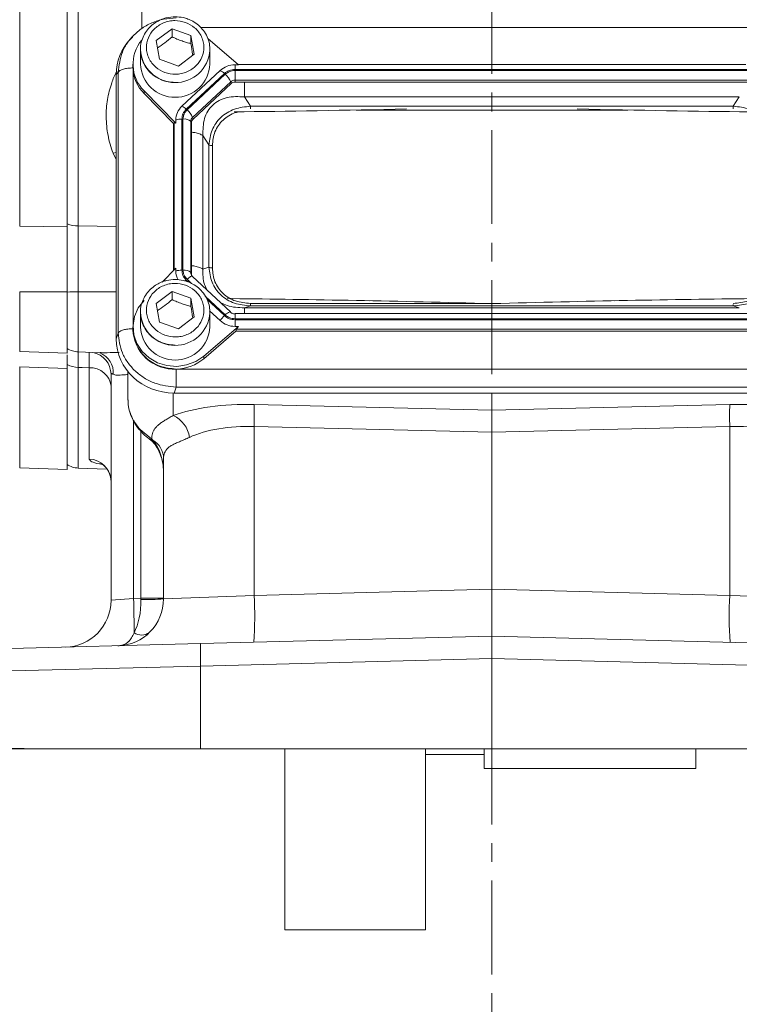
# Model space of a CAD drawing. Header units: inches. Extents: x 0.3 to 33.9, y 0.2 to 21.6.
# Tile 3 of 19: x 6.2 to 10, y 4.9 to 10.1. Entities that reach past the tile are written whole.
import ezdxf

# ---------------------------------------------------------------- set-up
doc = ezdxf.new("R2010")
doc.units = ezdxf.units.IN
doc.header["$MEASUREMENT"] = 0
doc.linetypes.add('CENTERX2', pattern=[0.8, 0.5, -0.1, 0.1, -0.1])
doc.layers.add('SLD-0', color=7, linetype='Continuous', lineweight=15)
doc.styles.add('SLDTEXTSTYLE0', font='TXT', dxfattribs={"width": 0.75})
doc.dimstyles.new('SLDDIMSTYLE1', dxfattribs={"dimtxt": 0.25, "dimasz": 0.13, "dimexe": 0, "dimexo": 0.0625, "dimgap": 0.0625, "dimtad": 0, "dimtih": 1, "dimtoh": 1, "dimrnd": 1e-09, "dimzin": 12, "dimdsep": 46, "dimtxsty": 'SLDTEXTSTYLE0', "dimsah": 1, "dimcen": 0.09, "dimadec": 0, "dimazin": 3, "dimtfac": 1, "dimtofl": 0, "dimtmove": 0, "dimatfit": 3, "dimfxl": 1, "dimfrac": 2, "dimtolj": 1, "dimtzin": 12, "dimarcsym": 0})

# ---------------------------------------------------------------- blocks, each defined once
blk = doc.blocks.new('_D_10')
at = {"layer": 'SLD-0'}
for p, q in [((4.8015, 12.482), (3.9208, 12.482)), ((4.0458, 12.482), (4.0458, 9.766)), ((3.5667, 9.392), (3.5159, 9.392)), ((3.5159, 9.392), (3.5159, 8.9951)), ((4.5249, 9.392), (4.5757, 9.392)), ((4.5757, 9.392), (4.5757, 8.9951)), ((3.5159, 8.9951), (3.5667, 8.9951)), ((4.5757, 8.9951), (4.5249, 8.9951)), ((4.0458, 6.2283), (4.0458, 8.9443)), ((7.1159, 6.2283), (3.9208, 6.2283))]:
    blk.add_line(p, q, dxfattribs=at)
for points in [[(4.0458, 12.482), (4.0258, 12.352), (4.0658, 12.352)], [(4.0458, 6.2283), (4.0658, 6.3583), (4.0258, 6.3583)]]:
    blk.add_solid(points, dxfattribs=at)
at = {"layer": 'SLD-0', "char_height": 0.25, "attachment_point": 1, "style": 'SLDTEXTSTYLE0'}
for s, insert in [('6.25', (3.621, 9.765, -0.8581)), ('158.8', (3.6302, 9.3174, -0.8581))]:
    blk.add_mtext(s, dxfattribs=dict(at, insert=insert))
blk = doc.blocks.new('_D_11')
at = {"layer": 'SLD-0'}
for p, q in [((8.6682, 13.8079), (2.5035, 13.8079)), ((2.6285, 13.8079), (2.6285, 10.429)), ((2.1494, 10.0549), (2.0986, 10.0549)), ((2.0986, 10.0549), (2.0986, 9.6581)), ((3.1076, 10.0549), (3.1583, 10.0549)), ((3.1583, 10.0549), (3.1583, 9.6581)), ((2.0986, 9.6581), (2.1494, 9.6581)), ((3.1583, 9.6581), (3.1076, 9.6581)), ((2.6285, 6.2283), (2.6285, 9.6073)), ((7.1159, 6.2283), (2.5035, 6.2283))]:
    blk.add_line(p, q, dxfattribs=at)
for points in [[(2.6285, 13.8079), (2.6085, 13.6779), (2.6485, 13.6779)], [(2.6285, 6.2283), (2.6485, 6.3583), (2.6085, 6.3583)]]:
    blk.add_solid(points, dxfattribs=at)
at = {"layer": 'SLD-0', "char_height": 0.25, "attachment_point": 1, "style": 'SLDTEXTSTYLE0'}
for s, insert in [('7.58', (2.2036, 10.428, -0.8581)), ('192.5', (2.2128, 9.9803, -0.8581))]:
    blk.add_mtext(s, dxfattribs=dict(at, insert=insert))

msp = doc.modelspace()

# ---------------------------------------------------------------- linework, layer by layer
at = {"color": 7, "linetype": 'Continuous', "lineweight": 15}
for p, q in [((6.2016, 9.014), (6.2016, 12.4423)), ((6.4537, 9.0113), (6.4537, 12.445)), ((6.514, 9.0151), (6.514, 12.4408)), ((6.8071, 10.0276), (6.802, 10.0217)), ((6.9294, 10.0029), (7.0133, 10.0663)), ((7.0133, 10.0663), (7.1141, 10.0302)), ((7.0133, 10.0233), (7.0133, 10.0663)), ((7.1141, 10.0302), (7.131, 9.9306)), ((7.1141, 10.0302), (7.1141, 9.9872)), ((6.8009, 10.0226), (6.7895, 10.0101)), ((6.9463, 9.9033), (6.9294, 10.0029)), ((7.3668, 9.8741), (7.2037, 10.0137)), ((6.8452, 9.9553), (6.8453, 9.9618)), ((6.8452, 9.9553), (6.8452, 9.8771)), ((7.131, 9.9306), (7.0471, 9.8671)), ((7.2152, 9.8771), (7.2152, 9.9553)), ((6.8052, 9.8771), (6.8052, 9.8628)), ((7.0471, 9.8671), (6.9463, 9.9033)), ((7.3668, 9.8741), (7.349, 9.8741)), ((7.349, 9.8494), (7.349, 9.8741)), ((10.0713, 9.8764), (7.3641, 9.8764)), ((6.7162, 9.8224), (6.7266, 9.8339)), ((6.7162, 9.8224), (6.7162, 8.4132)), ((6.7266, 9.8339), (6.7266, 8.444)), ((6.8052, 9.8628), (6.8053, 9.8575)), ((7.2696, 9.8434), (7.0664, 9.6536)), ((7.2924, 9.8275), (7.0891, 9.6377)), ((7.2967, 9.8235), (7.0934, 9.6337)), ((10.0864, 9.8494), (7.349, 9.8494)), ((10.0864, 9.8437), (7.349, 9.8437)), ((7.349, 9.8437), (7.349, 9.7927)), ((7.326, 9.7837), (7.1227, 9.594)), ((7.3285, 9.7741), (7.1252, 9.5843)), ((7.3285, 9.7741), (7.326, 9.7837)), ((10.0864, 9.7927), (7.349, 9.7927)), ((7.349, 9.782), (7.349, 9.7927)), ((10.0864, 9.782), (7.349, 9.782)), ((6.8643, 9.7352), (7.0335, 9.5629)), ((6.8643, 9.7352), (6.8643, 9.7209)), ((7.0207, 9.5616), (6.8643, 9.7209)), ((7.4312, 9.6532), (7.3991, 9.7031)), ((10.0363, 9.7031), (7.3991, 9.7031)), ((10.0043, 9.6532), (10.0363, 9.7031)), ((10.0043, 9.6532), (7.4312, 9.6532)), ((7.0207, 9.5616), (7.0243, 9.5652)), ((7.0207, 9.5616), (7.0207, 8.778)), ((7.0335, 9.5629), (7.0335, 9.5795)), ((7.0657, 9.5849), (7.0657, 8.7797)), ((7.0718, 9.5849), (7.0718, 8.7797)), ((7.1131, 9.5725), (7.1131, 8.7673)), ((7.1167, 9.5652), (7.1131, 9.5725)), ((7.1167, 9.5652), (7.1167, 8.76)), ((7.1252, 9.5843), (7.1227, 9.594)), ((7.1783, 9.4969), (7.1783, 8.7853)), ((7.2103, 9.4471), (7.1783, 9.4969)), ((7.2103, 9.4471), (7.2103, 8.7954)), ((7.2285, 9.4433), (7.2285, 8.7916)), ((6.2016, 9.014), (6.4537, 9.0113)), ((7.0335, 8.791), (6.96, 8.7162)), ((7.0335, 8.791), (7.0335, 8.7744)), ((7.1167, 8.76), (7.1131, 8.7673)), ((7.2103, 8.7954), (7.1783, 8.7853)), ((7.3254, 8.5568), (7.1221, 8.7466)), ((6.2016, 8.6648), (6.4537, 8.6647)), ((6.4537, 8.3379), (6.4537, 8.6647)), ((6.9294, 8.6025), (7.0133, 8.6659)), ((7.0133, 8.6659), (7.1141, 8.6298)), ((7.0133, 8.6229), (7.0133, 8.6659)), ((7.1141, 8.6298), (7.131, 8.5302)), ((7.1141, 8.6298), (7.1141, 8.5868)), ((7.307, 8.6311), (7.3357, 8.6279)), ((8.0642, 8.6167), (8.0356, 8.6173)), ((9.4008, 8.6173), (9.3722, 8.6167)), ((6.8452, 8.5549), (6.8453, 8.5614)), ((6.8452, 8.5549), (6.8452, 8.4768)), ((6.9463, 8.5029), (6.9294, 8.6025)), ((7.2138, 8.5627), (7.2696, 8.5105)), ((7.2152, 8.4768), (7.2152, 8.5549)), ((7.4312, 8.5892), (7.3991, 8.5792)), ((7.3991, 8.5792), (10.0363, 8.5792)), ((7.4312, 8.5892), (10.0043, 8.5892)), ((10.0363, 8.5792), (10.0043, 8.5892)), ((7.0471, 8.4668), (6.9463, 8.5029)), ((7.131, 8.5302), (7.0471, 8.4668)), ((10.0864, 8.5479), (7.349, 8.5479)), ((7.349, 8.5479), (7.349, 8.5467)), ((7.349, 8.5209), (10.0864, 8.5209)), ((7.349, 8.5152), (10.0864, 8.5152)), ((7.349, 8.4798), (7.349, 8.5152)), ((6.8052, 8.4768), (6.8052, 8.4624)), ((7.1822, 8.3219), (7.3668, 8.4798)), ((7.3529, 8.4536), (7.1822, 8.3076)), ((7.3668, 8.4798), (7.349, 8.4798)), ((7.3529, 8.4536), (7.3568, 8.4642)), ((7.3529, 8.4536), (10.0825, 8.4536)), ((7.3568, 8.4642), (10.0786, 8.4642)), ((6.7162, 8.4132), (6.7266, 8.444)), ((6.2016, 8.3467), (6.4537, 8.3379)), ((6.514, 8.3439), (6.6308, 8.3398)), ((7.1822, 8.3219), (7.1822, 8.3076)), ((6.2016, 8.2636), (6.4537, 8.2547)), ((6.4537, 7.7171), (6.4537, 8.2547)), ((6.5724, 8.2593), (6.5724, 7.7725)), ((7.0392, 8.2525), (10.3963, 8.2525)), ((6.6882, 8.2246), (6.6882, 7.02)), ((6.7782, 8.2386), (6.7782, 8.2311)), ((6.7782, 8.2311), (6.7782, 8.0909)), ((7.0254, 8.1245), (7.0358, 8.1553)), ((7.0358, 8.1553), (10.3996, 8.1553)), ((7.0254, 8.1245), (10.41, 8.1245)), ((8.7182, 8.1217), (8.7182, 8.1245)), ((8.7182, 8.0328), (8.7182, 8.1217)), ((8.7182, 8.0328), (7.4508, 8.0632)), ((9.9857, 8.0632), (8.7182, 8.0328)), ((8.7182, 8.0328), (8.7182, 7.9162)), ((6.9049, 7.8787), (6.8432, 7.9302)), ((7.4508, 7.9466), (8.7182, 7.9162)), ((7.4508, 7.0463), (7.4508, 7.9466)), ((8.7182, 7.9162), (9.9857, 7.9466)), ((9.9857, 7.9466), (9.9857, 7.0463)), ((6.8929, 7.8789), (6.9004, 7.8736)), ((6.9102, 7.8735), (6.9049, 7.8787)), ((8.7182, 7.0794), (8.7182, 7.9162)), ((6.9682, 7.775), (6.9682, 7.0273)), ((6.2016, 7.7259), (6.4537, 7.7171)), ((6.514, 7.7249), (6.6664, 7.7196)), ((7.4508, 7.0463), (6.9682, 7.0273)), ((8.7182, 7.0794), (7.4508, 7.0463)), ((8.7182, 7.0794), (8.7182, 6.8296)), ((9.9857, 7.0463), (8.7182, 7.0794)), ((10.4682, 7.0273), (9.9857, 7.0463)), ((6.8088, 7.0294), (6.6882, 7.02)), ((6.8476, 7.0305), (6.8088, 7.0294)), ((6.9682, 7.0305), (6.8476, 7.0305)), ((8.7182, 6.8296), (7.1659, 6.7889)), ((10.2706, 6.7889), (8.7182, 6.8296)), ((8.7182, 6.7096), (8.7182, 6.8296)), ((7.1659, 6.7889), (5.3351, 6.741)), ((5.2182, 6.621), (7.1659, 6.669)), ((7.1659, 6.669), (8.7182, 6.7096)), ((7.1659, 6.2283), (7.1659, 6.669)), ((8.7182, 6.7096), (8.7182, 6.2283)), ((8.7182, 6.7096), (10.2706, 6.669)), ((6.2948, 6.2283), (5.2182, 6.2548)), ((7.1659, 6.2283), (6.2948, 6.2283)), ((8.7182, 6.2283), (7.1659, 6.2283)), ((7.6142, 6.2283), (7.6142, 5.2633)), ((8.3642, 6.2283), (8.3642, 5.2633)), ((8.3642, 6.1983), (8.6762, 6.1983)), ((8.6762, 6.2283), (8.6762, 6.1228)), ((10.2706, 6.2283), (8.7182, 6.2283)), ((9.8042, 6.2283), (9.8042, 6.1228)), ((8.6762, 6.1228), (9.8042, 6.1228)), ((7.6142, 5.2633), (8.3642, 5.2633))]:
    msp.add_line(p, q, dxfattribs=at)
at = {"color": 8, "linetype": 'Continuous', "lineweight": 15}
for p, q in [((6.8524, 11.5589), (6.8524, 10.0671)), ((10.269, 10.0727), (7.1658, 10.0727)), ((6.8054, 9.8544), (6.8054, 8.4851)), ((9.4421, 9.6325), (7.9944, 9.6325)), ((7.0243, 9.5652), (7.0243, 8.7816)), ((6.6992, 9.4029), (6.7162, 9.4071)), ((6.6992, 9.4029), (6.7162, 9.3696)), ((6.7162, 9.0129), (6.514, 9.0151)), ((7.0891, 8.7269), (7.1002, 8.7165)), ((7.0934, 8.7309), (7.1172, 8.7087)), ((6.2016, 8.3467), (6.2016, 8.6648)), ((6.514, 8.6649), (6.7162, 8.6649)), ((6.514, 8.3439), (6.514, 8.6649)), ((7.1901, 8.6407), (7.2967, 8.5412)), ((7.2007, 8.6227), (7.2924, 8.5371)), ((7.4312, 8.6024), (8.6689, 8.6024)), ((8.676, 8.6024), (8.7604, 8.6024)), ((7.349, 8.5467), (7.349, 8.5209)), ((6.2016, 7.7259), (6.2016, 8.2636)), ((6.514, 7.7249), (6.514, 8.2613)), ((7.0195, 8.0048), (7.0195, 8.1245)), ((8.5797, 8.1245), (8.7182, 8.1217)), ((8.7182, 8.1217), (8.8567, 8.1245)), ((6.8088, 7.0294), (6.8088, 7.9739)), ((6.8476, 7.9204), (6.8476, 7.0305))]:
    msp.add_line(p, q, dxfattribs=at)
at = {"color": 8, "linetype": 'Continuous', "lineweight": 15, "flags": 128}
for points in [[(7.0839, 8.7218), (7.0859, 8.7238), (7.0891, 8.7269)], [(7.1221, 8.7466), (7.1213, 8.7471), (7.1191, 8.7474), (7.1162, 8.7468), (7.1125, 8.7452), (7.1083, 8.7428), (7.1036, 8.7395), (7.0986, 8.7355), (7.0934, 8.7309)], [(6.8432, 7.9302), (6.8411, 7.9279), (6.8409, 7.9275)], [(6.9049, 7.8787), (6.8981, 7.8777), (6.8931, 7.8794)]]:
    msp.add_lwpolyline(points, dxfattribs=at)
at = {"color": 7, "linetype": 'Continuous', "lineweight": 15, "flags": 128}
for points in [[(6.8643, 8.6187), (6.8335, 8.5787), (6.8135, 8.5332), (6.8054, 8.4845), (6.8096, 8.4354), (6.826, 8.3886), (6.8536, 8.3467), (6.8909, 8.3118), (6.9358, 8.2861), (6.9859, 8.2708), (7.0385, 8.2668), (7.0906, 8.2744), (7.1394, 8.2931), (7.1822, 8.3219)], [(6.514, 8.2613), (6.534, 8.2606), (6.5724, 8.2593)]]:
    msp.add_lwpolyline(points, dxfattribs=at)
at = {"color": 7, "linetype": 'Continuous', "lineweight": 15}
for centre, radius, start, end in [((7.0058, 9.877), 0.2003, 139.9835, 225.0625), ((7.0302, 9.8859), 0.1852, 182.7192, 357.2808), ((7.3484, 9.7577), 0.1163, 89.6933, 132.5899), ((7.0083, 9.8642), 0.2031, 182.7504, 224.87), ((7.2396, 9.776), 0.0737, 44.2745, 65.9509), ((7.2261, 9.7409), 0.1086, 23.2239, 49.4763), ((7.3488, 9.7589), 0.0338, 89.6933, 132.5899), ((7.3488, 9.752), 0.0301, 89.6933, 132.5899), ((7.1349, 9.5789), 0.1014, 132.5248, 179.6232), ((7.0363, 9.5863), 0.0737, 44.2745, 65.9509), ((7.0228, 9.5511), 0.1086, 23.2239, 49.4763), ((7.0635, 9.4986), 0.0863, 88.5951, 110.3768), ((7.0788, 9.5334), 0.052, 48.737, 97.7903), ((7.1426, 9.5723), 0.0294, 132.5248, 179.6232), ((7.1429, 9.565), 0.0262, 132.5248, 179.6232), ((6.5165, 9.2044), 0.1893, 250.6431, 269.2618), ((7.0635, 8.6935), 0.0863, 88.5951, 110.3768), ((7.1327, 8.7745), 0.0992, 180.0874, 208.5111), ((7.0788, 8.7282), 0.052, 48.737, 97.7903), ((7.1424, 8.7601), 0.0257, 180.1062, 209.1037), ((6.5157, 7.878), 0.7869, 90.1194, 94.5154), ((7.3227, 8.5532), 0.00444, 53.4603, 101.95), ((7.3948, 8.4265), 0.1508, 132.809, 146.1442), ((7.3484, 8.5962), 0.1163, 227.4101, 270.3067), ((7.0233, 8.4703), 0.2182, 182.0659, 273.2963), ((7.0302, 8.4855), 0.1852, 182.7192, 357.2808), ((6.5182, 8.4638), 0.12, 237.4864, 268), ((7.0315, 8.4859), 0.2335, 271.8765, 310.1965), ((6.5174, 8.4003), 0.139, 242.7511, 268.6215), ((6.5788, 8.1494), 0.11, 5.9045, 93.3203), ((5.7208, 8.0049), 1.731, 358.0694, 1.9306), ((11.7156, 8.0049), 1.731, 178.0694, 181.9306), ((6.9571, 7.8685), 0.15, 7.5632, 65.4088), ((6.8531, 7.7735), 0.1152, 0.7255, 60.28), ((6.5693, 7.6536), 0.1189, 0.459, 88.4952), ((6.5182, 7.8448), 0.12, 237.4864, 268), ((5.6572, 6.9369), 1.7969, 355.5123, 3.4878), ((11.7792, 6.9369), 1.7969, 176.5122, 184.4877), ((6.4382, 7.02), 0.25, 271.5, 0), ((6.7182, 7.0273), 0.25, 271.5, 0), ((1.6043, 6.881), 5.2066, 359.6169, 1.6338), ((6.8771, 8.2043), 1.1805, 268.5721, 274.4279), ((6.8502, 6.9084), 0.0736, 237.6844, 305.3156), ((8.3124, 6.729), 1.1481, 177.0055, 182.9945)]:
    msp.add_arc(centre, radius, start, end, dxfattribs=at)
at = {"color": 8, "linetype": 'Continuous', "lineweight": 15}
for centre, radius, start, end in [((7.0303, 9.9642), 0.1853, 182.7536, 356.2823), ((7.1419, 8.7674), 0.0288, 180.0913, 209.3212), ((7.0303, 8.5638), 0.1853, 182.7536, 356.2823), ((7.341, 8.5009), 0.0599, 108.6971, 137.7144), ((6.569, 8.2241), 0.1192, 0.2491, 79.2116), ((6.5893, 8.2347), 0.111, 354.7433, 69.1351), ((6.9059, 7.8855), 0.0127, 233.206, 289.3452)]:
    msp.add_arc(centre, radius, start, end, dxfattribs=at)
at = {"color": 7, "linetype": 'Continuous', "lineweight": 15}
for centre, major_axis, ratio, start_param, end_param in [((7.0351, 9.8135), (0.313, -0.0656), 0.927683, 2.642019, 3.333612), ((9.293, 9.7793), (3.4384, 0.1121), 0.032567, 4.108741, 4.407208), ((8.1434, 9.7793), (3.4384, -0.1121), 0.032567, 5.01757, 5.315642), ((7.0657, 9.5204), (-0.0413, 0.0448), 0.170211, 5.767586, 6.291275), ((9.293, 8.472), (3.4384, -0.1121), 0.032567, 1.739821, 2.177444), ((8.1434, 8.472), (3.4384, 0.1121), 0.032567, 0.964148, 1.401772), ((7.4019, 8.5002), (0.0452, 0.0412), 0.184584, 2.276832, 2.800522), ((7.0351, 8.4222), (0.313, 0.0656), 0.927683, 2.949574, 4.490212), ((7.4726, 7.8226), (0.6249, -0.0274), 0.383235, 1.622509, 2.398549), ((9.9638, 7.8226), (0.6249, 0.0274), 0.383235, 0.743044, 1.519084), ((7.4682, 7.706), (0.4998, -0.0303), 0.478472, 1.634733, 2.410774), ((9.9682, 7.706), (0.4998, 0.0303), 0.478472, 0.730819, 1.506859), ((6.8432, 7.7008), (0, 0.2045), 0.611254, 4.712389, 5.718047), ((6.7182, 7.0273), (-0.0065, 0.2499), 0.517444, 3.888295, 4.686209), ((6.8432, 7.0306), (-0.0033, 0.25), 0.017441, 4.686437, 4.711704)]:
    msp.add_ellipse(centre, major_axis=major_axis, ratio=ratio, start_param=start_param, end_param=end_param, dxfattribs=at)
for points, knots in [([(7.0302, 10.1301), (7.0148, 10.1291), (6.9932, 10.1277), (6.9628, 10.1186), (6.938, 10.1078), (6.911, 10.0903), (6.8865, 10.067), (6.8656, 10.038), (6.8515, 10.0037), (6.8447, 9.9774), (6.8457, 9.9633), (6.8458, 9.962)], [0, 0, 0, 0, 0.1636303, 0.2293176, 0.3384552, 0.4523682, 0.5753973, 0.7053439, 0.8419672, 0.9857051, 1, 1, 1, 1]), ([(7.2144, 9.9522), (7.2143, 9.9634), (7.214, 9.9877), (7.202, 10.0236), (7.1821, 10.0576), (7.1555, 10.0857), (7.1267, 10.1056), (7.0989, 10.1182), (7.0677, 10.1278), (7.0446, 10.1292), (7.0302, 10.1301)], [0, 0, 0, 0, 0.119935, 0.260752, 0.400384, 0.536988, 0.664834, 0.763602, 0.852365, 1, 1, 1, 1]), ([(7.0358, 10.1238), (7.0131, 10.1226), (6.9682, 10.1201), (6.9047, 10.0988), (6.847, 10.0674), (6.8162, 10.0375), (6.8008, 10.0226)], [0, 0, 0, 0, 0.257168, 0.507045, 0.753763, 1, 1, 1, 1]), ([(7.085, 10.1001), (7.1023, 10.0919), (7.1288, 10.0792), (7.1552, 10.0507), (7.171, 10.0253), (7.1808, 9.9972), (7.1852, 9.96), (7.1765, 9.9143), (7.1502, 9.8749), (7.1202, 9.85), (7.0929, 9.8353), (7.0629, 9.8262), (7.023, 9.822), (6.9741, 9.8302), (6.9318, 9.8547), (6.9052, 9.8827), (6.8894, 9.9082), (6.8797, 9.9362), (6.8752, 9.9734), (6.8839, 10.0191), (6.9102, 10.0586), (6.9402, 10.0835), (6.9675, 10.0982), (6.9975, 10.1072), (7.0376, 10.1119), (7.0663, 10.1047), (7.085, 10.1001)], [0, 0, 0, 0, 0.059864, 0.09209, 0.125, 0.15791, 0.190136, 0.25, 0.309864, 0.34209, 0.375, 0.40791, 0.440136, 0.5, 0.559864, 0.59209, 0.625, 0.65791, 0.690136, 0.75, 0.809864, 0.84209, 0.875, 0.90791, 0.940136, 1, 1, 1, 1]), ([(6.9359, 9.9644), (6.9487, 9.9727), (6.9746, 9.9897), (7.0003, 10.012), (7.0133, 10.0233)], [0, 0, 0, 0, 0.495552, 1, 1, 1, 1]), ([(7.0133, 10.0233), (7.0221, 10.0193), (7.0398, 10.0112), (7.066, 10.0012), (7.091, 9.9931), (7.1064, 9.9892), (7.1141, 9.9872)], [0, 0, 0, 0, 0.264614, 0.534966, 0.765352, 1, 1, 1, 1]), ([(7.1141, 9.9872), (7.1172, 9.9674), (7.1205, 9.9455), (7.1239, 9.9272), (7.1242, 9.9254)], [0, 0, 0, 0, 0.901196, 1, 1, 1, 1]), ([(6.8458, 9.962), (6.8459, 9.9496), (6.8462, 9.924), (6.8584, 9.8869), (6.8784, 9.8529), (6.905, 9.8248), (6.9338, 9.8049), (6.9615, 9.7923), (6.9928, 9.7827), (7.0158, 9.7813), (7.0302, 9.7804)], [0, 0, 0, 0, 0.131338, 0.27033, 0.408153, 0.542987, 0.669177, 0.766665, 0.854277, 1, 1, 1, 1]), ([(7.3991, 9.7031), (7.3677, 9.7047), (7.3211, 9.7071), (7.2646, 9.6858), (7.2294, 9.6612), (7.2026, 9.6279), (7.1781, 9.5736), (7.1782, 9.5278), (7.1783, 9.4969)], [0, 0, 0, 0, 0.257397, 0.381602, 0.5, 0.618394, 0.742603, 1, 1, 1, 1]), ([(7.4312, 9.6532), (7.4022, 9.6501), (7.3584, 9.6453), (7.3065, 9.6198), (7.2725, 9.5942), (7.2452, 9.5625), (7.2181, 9.5143), (7.2134, 9.4739), (7.2103, 9.4471)], [0, 0, 0, 0, 0.248977, 0.376059, 0.5, 0.623945, 0.751023, 1, 1, 1, 1]), ([(10.2251, 9.4471), (10.222, 9.4739), (10.2173, 9.5143), (10.1902, 9.5625), (10.1629, 9.5942), (10.1289, 9.6198), (10.077, 9.6453), (10.0332, 9.6501), (10.0043, 9.6532)], [0, 0, 0, 0, 0.248977, 0.376059, 0.5, 0.623945, 0.751023, 1, 1, 1, 1]), ([(6.4537, 8.6625), (6.4537, 8.6912), (6.4537, 8.7493), (6.4537, 8.8362), (6.4537, 8.9206), (6.4537, 8.9831), (6.4537, 9.0167), (6.4537, 9.0257)], [0, 0, 0, 0, 0.225412, 0.457361, 0.682763, 0.914702, 1, 1, 1, 1]), ([(6.4537, 8.6647), (6.4537, 8.6808), (6.4537, 8.7131), (6.4537, 8.7733), (6.4537, 8.8452), (6.4537, 8.9142), (6.4537, 8.9696), (6.4537, 8.9974), (6.4537, 9.0113)], [0, 0, 0, 0, 0.132862, 0.266996, 0.494127, 0.727849, 0.863255, 1, 1, 1, 1]), ([(6.514, 8.6649), (6.5139, 8.6951), (6.5138, 8.7564), (6.5137, 8.8475), (6.5138, 8.9361), (6.5139, 8.9884), (6.514, 9.0151)], [0, 0, 0, 0, 0.245724, 0.500002, 0.745724, 1, 1, 1, 1]), ([(7.2103, 8.7954), (7.2134, 8.768), (7.2181, 8.7268), (7.2452, 8.6781), (7.2725, 8.6462), (7.3065, 8.6208), (7.3584, 8.5957), (7.4022, 8.5918), (7.4312, 8.5892)], [0, 0, 0, 0, 0.248977, 0.376059, 0.5, 0.623945, 0.751023, 1, 1, 1, 1]), ([(7.2285, 8.7916), (7.2309, 8.7664), (7.2346, 8.7286), (7.259, 8.6836), (7.2841, 8.6543), (7.3155, 8.6308), (7.3637, 8.608), (7.4042, 8.6047), (7.4312, 8.6024)], [0, 0, 0, 0, 0.250062, 0.376147, 0.5, 0.62379, 0.749938, 1, 1, 1, 1]), ([(10.0043, 8.5892), (10.0332, 8.5918), (10.077, 8.5957), (10.1289, 8.6208), (10.1629, 8.6462), (10.1902, 8.6781), (10.2173, 8.7268), (10.222, 8.768), (10.2251, 8.7954)], [0, 0, 0, 0, 0.248977, 0.376059, 0.5, 0.623945, 0.751023, 1, 1, 1, 1]), ([(10.0043, 8.6024), (10.0312, 8.6047), (10.0717, 8.608), (10.12, 8.6308), (10.1514, 8.6543), (10.1764, 8.6836), (10.2009, 8.7286), (10.2045, 8.7664), (10.2069, 8.7916)], [0, 0, 0, 0, 0.250062, 0.376147, 0.5, 0.62379, 0.749938, 1, 1, 1, 1]), ([(7.0302, 8.7297), (7.0148, 8.7287), (6.9932, 8.7273), (6.9628, 8.7182), (6.938, 8.7075), (6.911, 8.6899), (6.8865, 8.6667), (6.8656, 8.6376), (6.8515, 8.6033), (6.8447, 8.5771), (6.8457, 8.5629), (6.8458, 8.5616)], [0, 0, 0, 0, 0.16363, 0.229318, 0.338455, 0.452368, 0.575397, 0.705344, 0.841967, 0.985705, 1, 1, 1, 1]), ([(7.2144, 8.5518), (7.2143, 8.563), (7.214, 8.5873), (7.202, 8.6233), (7.1821, 8.6573), (7.1555, 8.6853), (7.1267, 8.7052), (7.0989, 8.7179), (7.0677, 8.7274), (7.0446, 8.7288), (7.0302, 8.7297)], [0, 0, 0, 0, 0.119935, 0.260752, 0.400384, 0.536988, 0.664834, 0.763602, 0.852365, 1, 1, 1, 1]), ([(7.085, 8.6997), (7.1023, 8.6915), (7.1288, 8.6788), (7.1552, 8.6503), (7.171, 8.6249), (7.1808, 8.5969), (7.1852, 8.5596), (7.1765, 8.5139), (7.1502, 8.4745), (7.1202, 8.4496), (7.0929, 8.4349), (7.0629, 8.4258), (7.023, 8.4216), (6.9741, 8.4298), (6.9318, 8.4543), (6.9052, 8.4823), (6.8894, 8.5078), (6.8797, 8.5358), (6.8752, 8.5731), (6.8839, 8.6188), (6.9102, 8.6582), (6.9402, 8.6831), (6.9675, 8.6978), (6.9975, 8.7068), (7.0376, 8.7115), (7.0663, 8.7044), (7.085, 8.6997)], [0, 0, 0, 0, 0.059864, 0.09209, 0.125, 0.15791, 0.190136, 0.25, 0.309864, 0.34209, 0.375, 0.40791, 0.440136, 0.5, 0.559864, 0.59209, 0.625, 0.65791, 0.690136, 0.75, 0.809864, 0.84209, 0.875, 0.90791, 0.940136, 1, 1, 1, 1]), ([(6.9359, 8.564), (6.9487, 8.5724), (6.9746, 8.5893), (7.0003, 8.6117), (7.0133, 8.6229)], [0, 0, 0, 0, 0.4955518, 1, 1, 1, 1]), ([(7.0133, 8.6229), (7.0221, 8.6189), (7.0398, 8.6108), (7.066, 8.6008), (7.091, 8.5928), (7.1064, 8.5888), (7.1141, 8.5868)], [0, 0, 0, 0, 0.264614, 0.534966, 0.765352, 1, 1, 1, 1]), ([(6.8458, 8.5616), (6.8459, 8.5492), (6.8462, 8.5236), (6.8584, 8.4865), (6.8784, 8.4525), (6.905, 8.4245), (6.9338, 8.4045), (6.9615, 8.3919), (6.9928, 8.3824), (7.0158, 8.3809), (7.0302, 8.38)], [0, 0, 0, 0, 0.131338, 0.27033, 0.408153, 0.542987, 0.669177, 0.766665, 0.854277, 1, 1, 1, 1]), ([(7.1141, 8.5868), (7.1172, 8.567), (7.1205, 8.5451), (7.1239, 8.5268), (7.1242, 8.525)], [0, 0, 0, 0, 0.9011957, 1, 1, 1, 1]), ([(7.349, 8.5466), (7.3464, 8.5468), (7.3413, 8.5472), (7.334, 8.5494), (7.3273, 8.5528), (7.3236, 8.556), (7.3218, 8.5576)], [0, 0, 0, 0, 0.252641, 0.5035, 0.75261, 1, 1, 1, 1]), ([(6.8072, 8.4586), (6.81, 8.4345), (6.8144, 8.3958), (6.8417, 8.3484), (6.8712, 8.314), (6.908, 8.2864), (6.9619, 8.2597), (7.0066, 8.2554), (7.0358, 8.2525)], [0, 0, 0, 0, 0.219463, 0.351506, 0.485911, 0.620316, 0.75236, 1, 1, 1, 1]), ([(6.7266, 8.444), (6.731, 8.4081), (6.7377, 8.3528), (6.7764, 8.2863), (6.816, 8.2408), (6.8649, 8.2037), (6.9367, 8.167), (6.9969, 8.1599), (7.0358, 8.1553)], [0, 0, 0, 0, 0.240418, 0.371173, 0.5, 0.62883, 0.759582, 1, 1, 1, 1]), ([(6.4537, 8.2547), (6.4537, 8.2592), (6.4537, 8.2728), (6.4537, 8.2885), (6.4537, 8.3047), (6.4537, 8.3177), (6.4537, 8.3249), (6.4537, 8.3285)], [0, 0, 0, 0, 0.135273, 0.407355, 0.544248, 0.77511, 1, 1, 1, 1]), ([(6.5727, 8.3433), (6.5727, 8.3408), (6.5727, 8.3357), (6.5727, 8.323), (6.5726, 8.3062), (6.5725, 8.2853), (6.5724, 8.268), (6.5724, 8.2593)], [0, 0, 0, 0, 0.194312, 0.390223, 0.591225, 0.793998, 1, 1, 1, 1]), ([(6.6882, 8.2246), (6.6885, 8.226), (6.6889, 8.2284), (6.6922, 8.2284), (6.6958, 8.2269), (6.6988, 8.2252), (6.6999, 8.2245)], [0, 0, 0, 0, 0.344259, 0.592577, 0.848776, 1, 1, 1, 1]), ([(6.8432, 7.9302), (6.8303, 7.9465), (6.8013, 7.9831), (6.7811, 8.0398), (6.779, 8.0776), (6.7782, 8.0909)], [0, 0, 0, 0, 0.342388, 0.768147, 1, 1, 1, 1]), ([(6.7795, 8.0887), (6.7793, 8.0806), (6.7788, 8.0563), (6.7887, 8.0165), (6.8083, 7.9722), (6.8269, 7.9424), (6.8398, 7.9293), (6.8414, 7.9277)], [0, 0, 0, 0, 0.139535, 0.41525, 0.689896, 0.962688, 1, 1, 1, 1]), ([(7.0195, 8.0048), (7.0125, 8.0009), (6.9985, 7.993), (6.9793, 7.9819), (6.9616, 7.9708), (6.9458, 7.9594), (6.9327, 7.9477), (6.9223, 7.9356), (6.9145, 7.9228), (6.9091, 7.9093), (6.9057, 7.8947), (6.9052, 7.8841), (6.9049, 7.8787)], [0, 0, 0, 0, 0.091496, 0.183366, 0.286839, 0.390711, 0.495688, 0.601017, 0.700077, 0.799416, 0.899576, 1, 1, 1, 1]), ([(6.8415, 7.9281), (6.8442, 7.9245), (6.8565, 7.9084), (6.875, 7.8927), (6.8904, 7.8816), (6.8932, 7.8796)], [0, 0, 0, 0, 0.188301, 0.851302, 1, 1, 1, 1]), ([(6.8984, 7.8753), (6.9019, 7.8723), (6.9162, 7.8597), (6.9369, 7.8311), (6.9563, 7.7873), (6.9667, 7.7425), (6.9678, 7.713), (6.9682, 7.7008)], [0, 0, 0, 0, 0.070418, 0.288772, 0.538349, 0.81078, 1, 1, 1, 1]), ([(6.9682, 7.775), (6.9684, 7.7804), (6.9689, 7.7912), (6.9728, 7.8055), (6.9794, 7.8183), (6.989, 7.8297), (7.0016, 7.8399), (7.0175, 7.8493), (7.0365, 7.8583), (7.0579, 7.8675), (7.0809, 7.8771), (7.0975, 7.8845), (7.1057, 7.8882)], [0, 0, 0, 0, 0.0965906, 0.193786, 0.2929406, 0.3927856, 0.4946253, 0.5971245, 0.7015223, 0.8065745, 0.9029912, 1, 1, 1, 1]), ([(6.6323, 7.7492), (6.6322, 7.7493), (6.6319, 7.7494), (6.641, 7.7451), (6.6558, 7.7339), (6.6724, 7.714), (6.6855, 7.6866), (6.6873, 7.6654), (6.6882, 7.6546)], [0, 0, 0, 0, 0.088994, 0.239377, 0.401325, 0.585996, 0.789094, 1, 1, 1, 1]), ([(6.7248, 6.7774), (6.7249, 6.7774), (6.725, 6.7774), (6.7252, 6.7774), (6.7254, 6.7774), (6.7259, 6.7774), (6.7267, 6.7775), (6.7283, 6.7775), (6.731, 6.7777), (6.7359, 6.7783), (6.7422, 6.7794), (6.7493, 6.7813), (6.756, 6.7837), (6.7624, 6.7866), (6.7685, 6.79), (6.7743, 6.794), (6.779, 6.7978), (6.7846, 6.8029), (6.7909, 6.8098), (6.7985, 6.8204), (6.8052, 6.8323), (6.809, 6.8416), (6.8108, 6.8462)], [0, 0, 0, 0, 0.003251, 0.003885, 0.004844, 0.008625, 0.015363, 0.027384, 0.048873, 0.087446, 0.157346, 0.222101, 0.287, 0.350359, 0.413859, 0.477791, 0.541872, 0.572845, 0.677787, 0.783427, 0.891314, 1, 1, 1, 1]), ([(6.2948, 6.2283), (6.2249, 6.2283), (6.0901, 6.2283), (5.909, 6.2283), (5.7478, 6.2283), (5.6051, 6.2283), (5.4831, 6.2283), (5.3825, 6.2283), (5.2967, 6.2283), (5.2341, 6.2283), (5.2255, 6.2283), (5.2212, 6.2283)], [0, 0, 0, 0, 0.110367, 0.212962, 0.315885, 0.418482, 0.52113, 0.624104, 0.726755, 0.863377, 1, 1, 1, 1])]:
    msp.add_open_spline(points, degree=3, knots=knots, dxfattribs=at)
at = {"color": 8, "linetype": 'Continuous', "lineweight": 15}
for points, knots in [([(6.802, 10.0217), (6.7938, 10.0128), (6.7717, 9.989), (6.7381, 9.9273), (6.7311, 9.8706), (6.7266, 9.8339)], [0, 0, 0, 0, 0.173272, 0.464502, 1, 1, 1, 1]), ([(6.7196, 9.8386), (6.7192, 9.8381), (6.7071, 9.819), (6.6938, 9.7833), (6.6779, 9.7335), (6.6686, 9.6883), (6.6632, 9.6422), (6.6618, 9.5948), (6.6645, 9.5468), (6.6716, 9.4982), (6.6827, 9.4499), (6.6937, 9.4186), (6.6992, 9.4029)], [0, 0, 0, 0, 0.0042228, 0.1459523, 0.2461812, 0.3472221, 0.450602, 0.5547, 0.6641649, 0.7743618, 0.8868015, 1, 1, 1, 1]), ([(7.3991, 9.7031), (7.3991, 9.7117), (7.3991, 9.729), (7.3991, 9.7567), (7.3991, 9.7746), (7.3991, 9.782)], [0, 0, 0, 0, 0.368964, 0.737928, 1, 1, 1, 1]), ([(7.3622, 9.6213), (7.3588, 9.6208), (7.3421, 9.6186), (7.3157, 9.6034), (7.284, 9.5808), (7.259, 9.5513), (7.2345, 9.5063), (7.2309, 9.4685), (7.2285, 9.4433)], [0, 0, 0, 0, 0.0403377, 0.2016837, 0.3601726, 0.5185805, 0.6800075, 1, 1, 1, 1]), ([(7.4312, 9.6388), (7.4312, 9.6403), (7.4312, 9.6437), (7.4312, 9.6487), (7.4312, 9.6517), (7.4312, 9.6532)], [0, 0, 0, 0, 0.289894, 0.644947, 1, 1, 1, 1]), ([(10.0043, 9.6388), (10.0043, 9.6403), (10.0043, 9.6437), (10.0043, 9.6487), (10.0043, 9.6517), (10.0043, 9.6532)], [0, 0, 0, 0, 0.289894, 0.644947, 1, 1, 1, 1]), ([(7.1783, 9.4969), (7.1723, 9.5), (7.1604, 9.5061), (7.1385, 9.5124), (7.1227, 9.5145), (7.1167, 9.5152)], [0, 0, 0, 0, 0.383142, 0.766285, 1, 1, 1, 1]), ([(7.1783, 8.7853), (7.1723, 8.7884), (7.1604, 8.7946), (7.1385, 8.8008), (7.1227, 8.8029), (7.1167, 8.8037)], [0, 0, 0, 0, 0.383142, 0.766285, 1, 1, 1, 1]), ([(7.1783, 8.7853), (7.1776, 8.7573), (7.1766, 8.7186), (7.1955, 8.683), (7.2008, 8.6731)], [0, 0, 0, 0, 0.723141, 1, 1, 1, 1]), ([(7.2735, 8.6052), (7.2844, 8.6001), (7.3235, 8.5814), (7.3674, 8.5801), (7.3991, 8.5792)], [0, 0, 0, 0, 0.276861, 1, 1, 1, 1]), ([(7.3991, 8.5792), (7.3991, 8.5767), (7.3991, 8.5716), (7.3991, 8.5597), (7.3991, 8.5499), (7.3991, 8.5479)], [0, 0, 0, 0, 0.441544, 0.883087, 1, 1, 1, 1]), ([(10.0043, 8.5892), (10.0043, 8.5896), (10.0043, 8.5905), (10.0043, 8.5932), (10.0043, 8.5957), (10.0043, 8.5969)], [0, 0, 0, 0, 0.355053, 0.710106, 1, 1, 1, 1]), ([(6.514, 8.2613), (6.514, 8.2696), (6.5139, 8.2861), (6.5138, 8.3067), (6.5137, 8.3241), (6.5137, 8.3367), (6.5137, 8.3437), (6.5137, 8.3453), (6.5137, 8.3454)], [0, 0, 0, 0, 0.194517, 0.390642, 0.591885, 0.794911, 0.989426, 1, 1, 1, 1]), ([(6.7316, 8.3407), (6.7215, 8.3407), (6.6884, 8.3406), (6.6523, 8.3383), (6.6335, 8.3401), (6.6308, 8.3404)], [0, 0, 0, 0, 0.273219, 0.893496, 1, 1, 1, 1]), ([(6.6999, 8.2245), (6.7057, 8.2224), (6.7122, 8.2199), (6.7303, 8.2196), (6.7487, 8.2218), (6.7699, 8.2227), (6.7782, 8.2231)], [0, 0, 0, 0, 0.340009, 0.380694, 0.758306, 1, 1, 1, 1]), ([(6.5724, 7.7725), (6.5755, 7.7678), (6.5818, 7.7583), (6.6078, 7.7497), (6.6302, 7.7466), (6.6317, 7.7464)], [0, 0, 0, 0, 0.480814, 0.965831, 1, 1, 1, 1])]:
    msp.add_open_spline(points, degree=3, knots=knots, dxfattribs=at)
at = {"color": 7, "linetype": 'Continuous', "lineweight": 15}
for points in [[(6.8053, 9.8575), (6.796, 9.8572), (6.7774, 9.8565), (6.753, 9.8512), (6.7342, 9.8435), (6.7292, 9.8371), (6.7266, 9.8339)], [(7.2924, 9.8275), (7.3007, 9.8338), (7.3172, 9.8464), (7.3384, 9.8484), (7.349, 9.8494)], [(7.2967, 9.8235), (7.3043, 9.8293), (7.3196, 9.8409), (7.3392, 9.8428), (7.349, 9.8437)], [(7.0657, 9.5849), (7.0667, 9.5948), (7.0689, 9.6146), (7.0824, 9.63), (7.0891, 9.6377)], [(7.0718, 9.5849), (7.0728, 9.594), (7.0748, 9.6123), (7.0872, 9.6266), (7.0934, 9.6337)], [(7.2285, 9.4433), (7.2267, 9.4434), (7.223, 9.4435), (7.2179, 9.4443), (7.2134, 9.4454), (7.2114, 9.4465), (7.2103, 9.4471)], [(7.0891, 8.7269), (7.0824, 8.7346), (7.0689, 8.7501), (7.0667, 8.7698), (7.0657, 8.7797)], [(7.0934, 8.7309), (7.0872, 8.7381), (7.0748, 8.7523), (7.0728, 8.7706), (7.0718, 8.7797)], [(7.2285, 8.7916), (7.2267, 8.7916), (7.223, 8.7917), (7.2179, 8.7925), (7.2134, 8.7937), (7.2114, 8.7948), (7.2103, 8.7954)], [(7.4312, 8.6024), (7.4312, 8.6007), (7.4312, 8.5974), (7.4312, 8.5934), (7.4312, 8.5905), (7.4312, 8.5896), (7.4312, 8.5892)], [(7.349, 8.5152), (7.3384, 8.5162), (7.3172, 8.5183), (7.3007, 8.5308), (7.2924, 8.5371)], [(7.349, 8.5209), (7.3392, 8.5219), (7.3196, 8.5238), (7.3043, 8.5354), (7.2967, 8.5412)], [(6.7266, 8.444), (6.7292, 8.4472), (6.7342, 8.4537), (6.753, 8.4614), (6.7774, 8.4666), (6.796, 8.4673), (6.8053, 8.4677)], [(7.0358, 8.2524), (7.0358, 8.2434), (7.0358, 8.2253), (7.0358, 8.1973), (7.0358, 8.1721), (7.0358, 8.1609), (7.0358, 8.1553)]]:
    msp.add_open_spline(points, degree=3, dxfattribs=at)
at = {"layer": 'SLD-0', "linetype": 'CENTERX2', "lineweight": 0}
msp.add_line((8.7182, 17.5257), (8.7182, 3.6265), dxfattribs=at)

# ---------------------------------------------------------------- dimensions: what is measured, and where the dimension line sits
at = {"layer": 'SLD-0'}
for base, p1, picture, middle in [((2.6285, 6.2283), (8.7182, 13.8079), '_D_11', (2.6285, 10.0181)), ((4.0458, 6.2283), (4.8515, 12.482), '_D_10', (4.0458, 9.3552))]:
    dim = msp.add_linear_dim(base=base, p1=p1, p2=(7.1659, 6.2283), angle=90, dimstyle='SLDDIMSTYLE1', dxfattribs=at)
    dim.commit()
    dim.dimension.update_dxf_attribs({"geometry": picture, "text_midpoint": middle, "dimtype": 160})

doc.saveas('drawing.dxf')
